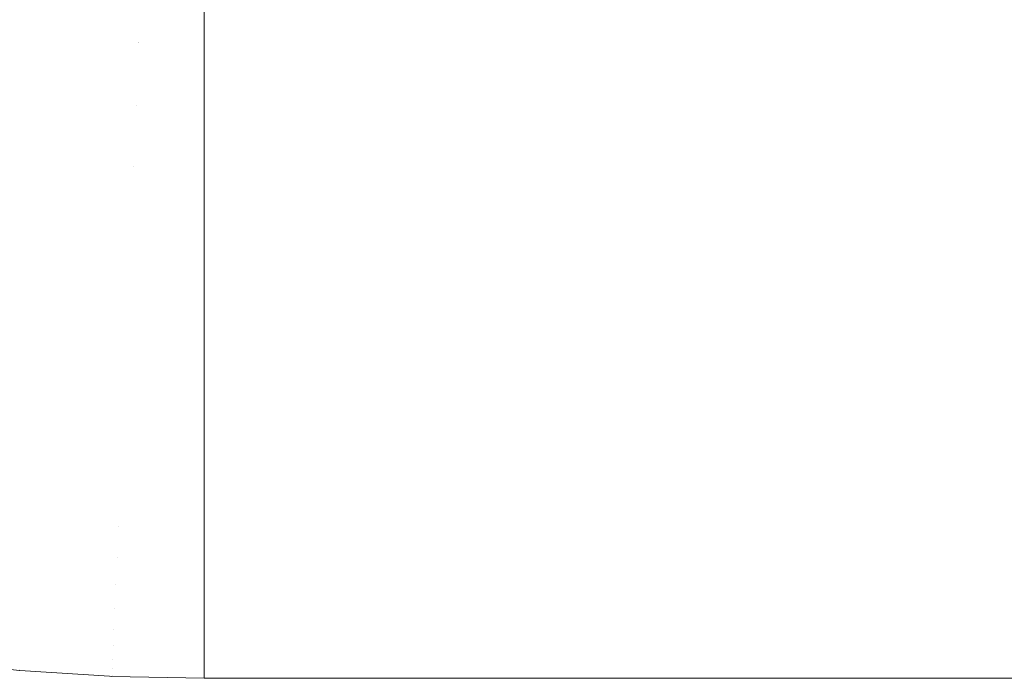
# Model space of a CAD drawing. Header units: centimetres. Extents: x -25.9 to 27.4, y -28.2 to -26.4.
# Tile 10 of 199: x -25.837 to -25.7918, y -28.16 to -28.1297. Entities that reach past the tile are written whole.
import ezdxf

# ---------------------------------------------------------------- set-up
doc = ezdxf.new("R2010")
doc.units = ezdxf.units.CM
doc.header["$LTSCALE"] = 2.54
doc.layers.add('Lucido design-1', color=7, linetype='Continuous')

# ---------------------------------------------------------------- blocks, each defined once
blk = doc.blocks.new('Gruppo-4-1')
at = {"color": 7, "linetype": 'Continuous', "lineweight": 9}
for points, invisible_edges in [([(-25.834569, -28.130585, 539.749452), (-25.837559, -28.130266, 539.749452), (-25.837187, -28.127355, 539.746625), (-25.83432, -28.127661, 539.746625)], 15), ([(-25.83431, -28.127538, 540.493556), (-25.837171, -28.127233, 540.493556), (-25.837557, -28.130251, 540.49063), (-25.834568, -28.13057, 540.49063)], 15), ([(-25.831568, -28.130776, 539.749452), (-25.834569, -28.130585, 539.749452), (-25.83432, -28.127661, 539.746625), (-25.831443, -28.127844, 539.746625)], 15), ([(-25.831438, -28.127721, 540.493556), (-25.83431, -28.127538, 540.493556), (-25.834568, -28.13057, 540.49063), (-25.831567, -28.130761, 540.49063)], 15), ([(-25.831568, -28.130776, 539.749452), (-25.831443, -28.127844, 539.746625), (-25.828561, -28.127905, 539.746625), (-25.828561, -28.130708, 539.749325)], 11), ([(-25.831438, -28.127721, 540.493556), (-25.831567, -28.130761, 540.49063), (-25.828561, -28.130825, 540.49063), (-25.828561, -28.129179, 540.492213)], 11), ([(27.271439, -28.127905, 539.746625), (27.271439, -28.130708, 539.749325), (-25.828561, -28.130708, 539.749325), (-25.828561, -28.127905, 539.746625)], 10), ([(27.271439, -28.130825, 540.49063), (27.271439, -28.129179, 540.492213), (-25.828561, -28.129179, 540.492213), (-25.828561, -28.130825, 540.49063)], 10), ([(-25.834568, -28.13057, 540.49063), (-25.837557, -28.130251, 540.49063), (-25.837928, -28.133142, 540.48758), (-25.834815, -28.133473, 540.48758)], 15), ([(-25.834808, -28.133394, 539.7524), (-25.837918, -28.133063, 539.7524), (-25.837559, -28.130266, 539.749452), (-25.834569, -28.130585, 539.749452)], 15), ([(-25.831567, -28.130761, 540.49063), (-25.834568, -28.13057, 540.49063), (-25.834815, -28.133473, 540.48758), (-25.831691, -28.133672, 540.48758)], 15), ([(-25.831688, -28.133593, 539.7524), (-25.834808, -28.133394, 539.7524), (-25.834569, -28.130585, 539.749452), (-25.831568, -28.130776, 539.749452)], 15), ([(-25.831567, -28.130761, 540.49063), (-25.831691, -28.133672, 540.48758), (-25.828561, -28.133739, 540.48758), (-25.828561, -28.13218, 540.489212)], 11), ([(-25.828561, -28.13366, 539.7524), (-25.831688, -28.133593, 539.7524), (-25.831568, -28.130776, 539.749452), (-25.828561, -28.13084, 539.749452)], 7), ([(-25.828561, -28.130708, 539.749325), (-25.828561, -28.13084, 539.749452), (-25.831568, -28.130776, 539.749452)], 10), ([(-25.828561, -28.13218, 540.489212), (-25.828561, -28.130825, 540.49063), (-25.831567, -28.130761, 540.49063)], 10), ([(-25.828561, -28.13084, 539.749452), (-25.828561, -28.130708, 539.749325), (27.271439, -28.130708, 539.749325), (27.271439, -28.13084, 539.749452)], 10), ([(-25.828561, -28.130825, 540.49063), (-25.828561, -28.13218, 540.489212), (27.271439, -28.13218, 540.489212), (27.271439, -28.130825, 540.49063)], 10), ([(-25.828561, -28.13366, 539.7524), (-25.828561, -28.13084, 539.749452), (27.271439, -28.13084, 539.749452), (27.271439, -28.13366, 539.7524)], 10), ([(27.271439, -28.133739, 540.48758), (27.271439, -28.13218, 540.489212), (-25.828561, -28.13218, 540.489212), (-25.828561, -28.133739, 540.48758)], 10), ([(-25.834815, -28.133473, 540.48758), (-25.837928, -28.133142, 540.48758), (-25.838281, -28.135899, 540.484414), (-25.835051, -28.136243, 540.484414)], 15), ([(-25.835037, -28.136084, 539.755464), (-25.83826, -28.135741, 539.755464), (-25.837918, -28.133063, 539.7524), (-25.834808, -28.133394, 539.7524)], 15), ([(-25.831802, -28.136291, 539.755464), (-25.835037, -28.136084, 539.755464), (-25.834808, -28.133394, 539.7524), (-25.831688, -28.133593, 539.7524)], 15), ([(-25.831691, -28.133672, 540.48758), (-25.834815, -28.133473, 540.48758), (-25.835051, -28.136243, 540.484414), (-25.831809, -28.13645, 540.484414)], 15), ([(-25.831691, -28.133672, 540.48758), (-25.831809, -28.13645, 540.484414), (-25.828561, -28.136519, 540.484414), (-25.828561, -28.135051, 540.486086)], 11), ([(-25.828561, -28.133726, 539.752476), (-25.828561, -28.136359, 539.755464), (-25.831802, -28.136291, 539.755464), (-25.831688, -28.133593, 539.7524)], 14), ([(-25.828561, -28.135051, 540.486086), (-25.828561, -28.133739, 540.48758), (-25.831691, -28.133672, 540.48758)], 10), ([(-25.831688, -28.133593, 539.7524), (-25.828561, -28.13366, 539.7524), (-25.828561, -28.133726, 539.752476)], 9), ([(27.271439, -28.13366, 539.7524), (27.271439, -28.133726, 539.752476), (-25.828561, -28.133726, 539.752476), (-25.828561, -28.13366, 539.7524)], 10), ([(-25.828561, -28.136359, 539.755464), (-25.828561, -28.133726, 539.752476), (27.271439, -28.133726, 539.752476), (27.271439, -28.136359, 539.755464)], 10), ([(-25.828561, -28.133739, 540.48758), (-25.828561, -28.135051, 540.486086), (27.271439, -28.135051, 540.486086), (27.271439, -28.133739, 540.48758)], 10), ([(27.271439, -28.136519, 540.484414), (27.271439, -28.135051, 540.486086), (-25.828561, -28.135051, 540.486086), (-25.828561, -28.136519, 540.484414)], 10), ([(-25.835051, -28.136243, 540.484414), (-25.838281, -28.135899, 540.484414), (-25.838616, -28.138519, 540.481137), (-25.835275, -28.138875, 540.481137)], 15), ([(-25.835255, -28.13865, 539.758638), (-25.838587, -28.138295, 539.758638), (-25.83826, -28.135741, 539.755464), (-25.835037, -28.136084, 539.755464)], 15), ([(-25.831911, -28.138863, 539.758638), (-25.835255, -28.13865, 539.758638), (-25.835037, -28.136084, 539.755464), (-25.831802, -28.136291, 539.755464)], 15), ([(-25.831809, -28.13645, 540.484414), (-25.835051, -28.136243, 540.484414), (-25.835275, -28.138875, 540.481137), (-25.831921, -28.139089, 540.481137)], 15), ([(-25.831809, -28.13645, 540.484414), (-25.831921, -28.139089, 540.481137), (-25.828561, -28.13916, 540.481137), (-25.828561, -28.137786, 540.482842)], 11), ([(-25.828561, -28.136599, 539.755759), (-25.828561, -28.138934, 539.758638), (-25.831911, -28.138863, 539.758638), (-25.831802, -28.136291, 539.755464)], 14), ([(-25.828561, -28.137786, 540.482842), (-25.828561, -28.136519, 540.484414), (-25.831809, -28.13645, 540.484414)], 10), ([(-25.831802, -28.136291, 539.755464), (-25.828561, -28.136359, 539.755464), (-25.828561, -28.136599, 539.755759)], 9), ([(27.271439, -28.136359, 539.755464), (27.271439, -28.136599, 539.755759), (-25.828561, -28.136599, 539.755759), (-25.828561, -28.136359, 539.755464)], 10), ([(-25.828561, -28.136519, 540.484414), (-25.828561, -28.137786, 540.482842), (27.271439, -28.137786, 540.482842), (27.271439, -28.136519, 540.484414)], 10), ([(-25.828561, -28.138934, 539.758638), (-25.828561, -28.136599, 539.755759), (27.271439, -28.136599, 539.755759), (27.271439, -28.138934, 539.758638)], 10), ([(27.271439, -28.13916, 540.481137), (27.271439, -28.137786, 540.482842), (-25.828561, -28.137786, 540.482842), (-25.828561, -28.13916, 540.481137)], 10), ([(-25.835463, -28.141086, 539.761917), (-25.838898, -28.14072, 539.761917), (-25.838587, -28.138295, 539.758638), (-25.835255, -28.13865, 539.758638)], 15), ([(-25.835275, -28.138875, 540.481137), (-25.838616, -28.138519, 540.481137), (-25.838934, -28.140997, 540.477756), (-25.835487, -28.141365, 540.477756)], 15), ([(-25.832015, -28.141306, 539.761917), (-25.835463, -28.141086, 539.761917), (-25.835255, -28.13865, 539.758638), (-25.831911, -28.138863, 539.758638)], 15), ([(-25.831921, -28.139089, 540.481137), (-25.835275, -28.138875, 540.481137), (-25.835487, -28.141365, 540.477756), (-25.832027, -28.141585, 540.477756)], 15), ([(-25.828561, -28.140382, 540.479484), (-25.828561, -28.13916, 540.481137), (-25.831921, -28.139089, 540.481137), (-25.832027, -28.141585, 540.477756)], 14), ([(-25.828561, -28.139326, 539.759164), (-25.828561, -28.141379, 539.761917), (-25.832015, -28.141306, 539.761917), (-25.831911, -28.138863, 539.758638)], 14), ([(-25.831911, -28.138863, 539.758638), (-25.828561, -28.138934, 539.758638), (-25.828561, -28.139326, 539.759164)], 9), ([(27.271439, -28.138934, 539.758638), (27.271439, -28.139326, 539.759164), (-25.828561, -28.139326, 539.759164), (-25.828561, -28.138934, 539.758638)], 10), ([(-25.828561, -28.13916, 540.481137), (-25.828561, -28.140382, 540.479484), (27.271439, -28.140382, 540.479484), (27.271439, -28.13916, 540.481137)], 10), ([(-25.828561, -28.141379, 539.761917), (-25.828561, -28.139326, 539.759164), (27.271439, -28.139326, 539.759164), (27.271439, -28.141379, 539.761917)], 10), ([(-25.832027, -28.141585, 540.477756), (-25.828561, -28.141659, 540.477756), (-25.828561, -28.140382, 540.479484)], 9), ([(27.271439, -28.141659, 540.477756), (27.271439, -28.140382, 540.479484), (-25.828561, -28.140382, 540.479484), (-25.828561, -28.141659, 540.477756)], 10), ([(-25.835487, -28.141365, 540.477756), (-25.838934, -28.140997, 540.477756), (-25.839232, -28.14333, 540.474275), (-25.835686, -28.143708, 540.474275)], 15), ([(-25.835659, -28.143388, 539.765297), (-25.839192, -28.143012, 539.765297), (-25.838898, -28.14072, 539.761917), (-25.835463, -28.141086, 539.761917)], 15), ([(-25.832113, -28.143614, 539.765297), (-25.835659, -28.143388, 539.765297), (-25.835463, -28.141086, 539.761917), (-25.832015, -28.141306, 539.761917)], 15), ([(-25.832027, -28.141585, 540.477756), (-25.835487, -28.141365, 540.477756), (-25.835686, -28.143708, 540.474275), (-25.832127, -28.143935, 540.474275)], 15), ([(-25.828561, -28.141903, 539.762684), (-25.828561, -28.14369, 539.765297), (-25.832113, -28.143614, 539.765297), (-25.832015, -28.141306, 539.761917)], 14), ([(-25.832015, -28.141306, 539.761917), (-25.828561, -28.141379, 539.761917), (-25.828561, -28.141903, 539.762684)], 9), ([(27.271439, -28.141379, 539.761917), (27.271439, -28.141903, 539.762684), (-25.828561, -28.141903, 539.762684), (-25.828561, -28.141379, 539.761917)], 10), ([(-25.828561, -28.142833, 540.476019), (-25.828561, -28.141659, 540.477756), (-25.832027, -28.141585, 540.477756), (-25.832127, -28.143935, 540.474275)], 14), ([(-25.828561, -28.141659, 540.477756), (-25.828561, -28.142833, 540.476019), (27.271439, -28.142833, 540.476019), (27.271439, -28.141659, 540.477756)], 10), ([(-25.828561, -28.14369, 539.765297), (-25.828561, -28.141903, 539.762684), (27.271439, -28.141903, 539.762684), (27.271439, -28.14369, 539.765297)], 10), ([(-25.832127, -28.143935, 540.474275), (-25.828561, -28.144011, 540.474275), (-25.828561, -28.142833, 540.476019)], 9), ([(27.271439, -28.144011, 540.474275), (27.271439, -28.142833, 540.476019), (-25.828561, -28.142833, 540.476019), (-25.828561, -28.144011, 540.474275)], 10), ([(-25.835686, -28.143708, 540.474275), (-25.839232, -28.14333, 540.474275), (-25.839512, -28.145514, 540.470703), (-25.835873, -28.145902, 540.470703)], 15), ([(-25.835843, -28.145553, 539.768772), (-25.839467, -28.145167, 539.768772), (-25.839192, -28.143012, 539.765297), (-25.835659, -28.143388, 539.765297)], 15), ([(-25.832127, -28.143935, 540.474275), (-25.835686, -28.143708, 540.474275), (-25.835873, -28.145902, 540.470703), (-25.83222, -28.146135, 540.470703)], 15), ([(-25.832206, -28.145785, 539.768772), (-25.835843, -28.145553, 539.768772), (-25.835659, -28.143388, 539.765297), (-25.832113, -28.143614, 539.765297)], 15), ([(-25.828561, -28.144324, 539.766313), (-25.828561, -28.145862, 539.768772), (-25.832206, -28.145785, 539.768772), (-25.832113, -28.143614, 539.765297)], 14), ([(-25.832113, -28.143614, 539.765297), (-25.828561, -28.14369, 539.765297), (-25.828561, -28.144324, 539.766313)], 9), ([(27.271439, -28.14369, 539.765297), (27.271439, -28.144324, 539.766313), (-25.828561, -28.144324, 539.766313), (-25.828561, -28.14369, 539.765297)], 10), ([(-25.828561, -28.145134, 540.472453), (-25.828561, -28.144011, 540.474275), (-25.832127, -28.143935, 540.474275), (-25.83222, -28.146135, 540.470703)], 14), ([(-25.828561, -28.144011, 540.474275), (-25.828561, -28.145134, 540.472453), (27.271439, -28.145134, 540.472453), (27.271439, -28.144011, 540.474275)], 10), ([(-25.828561, -28.145862, 539.768772), (-25.828561, -28.144324, 539.766313), (27.271439, -28.144324, 539.766313), (27.271439, -28.145862, 539.768772)], 10), ([(-25.836015, -28.147575, 539.772337), (-25.839725, -28.14718, 539.772337), (-25.839467, -28.145167, 539.768772), (-25.835843, -28.145553, 539.768772)], 15), ([(-25.83222, -28.146135, 540.470703), (-25.828561, -28.146212, 540.470703), (-25.828561, -28.145134, 540.472453)], 9), ([(27.271439, -28.146212, 540.470703), (27.271439, -28.145134, 540.472453), (-25.828561, -28.145134, 540.472453), (-25.828561, -28.146212, 540.470703)], 10), ([(-25.835873, -28.145902, 540.470703), (-25.839512, -28.145514, 540.470703), (-25.839772, -28.147546, 540.467045), (-25.836046, -28.147943, 540.467045)], 15), ([(-25.832292, -28.147813, 539.772337), (-25.836015, -28.147575, 539.772337), (-25.835843, -28.145553, 539.768772), (-25.832206, -28.145785, 539.768772)], 15), ([(-25.83222, -28.146135, 540.470703), (-25.835873, -28.145902, 540.470703), (-25.836046, -28.147943, 540.467045), (-25.832307, -28.148181, 540.467045)], 15), ([(-25.828561, -28.146586, 539.770043), (-25.828561, -28.147892, 539.772337), (-25.832292, -28.147813, 539.772337), (-25.832206, -28.145785, 539.768772)], 14), ([(-25.832206, -28.145785, 539.768772), (-25.828561, -28.145862, 539.768772), (-25.828561, -28.146586, 539.770043)], 9), ([(27.271439, -28.145862, 539.768772), (27.271439, -28.146586, 539.770043), (-25.828561, -28.146586, 539.770043), (-25.828561, -28.145862, 539.768772)], 10), ([(-25.828561, -28.147282, 540.468792), (-25.828561, -28.146212, 540.470703), (-25.83222, -28.146135, 540.470703), (-25.832307, -28.148181, 540.467045)], 14), ([(-25.828561, -28.146212, 540.470703), (-25.828561, -28.147282, 540.468792), (27.271439, -28.147282, 540.468792), (27.271439, -28.146212, 540.470703)], 10), ([(-25.828561, -28.147892, 539.772337), (-25.828561, -28.146586, 539.770043), (27.271439, -28.146586, 539.770043), (27.271439, -28.147892, 539.772337)], 10), ([(-25.836175, -28.149452, 539.775984), (-25.839965, -28.149049, 539.775984), (-25.839725, -28.14718, 539.772337), (-25.836015, -28.147575, 539.772337)], 15), ([(-25.832307, -28.148181, 540.467045), (-25.828561, -28.148261, 540.467045), (-25.828561, -28.147282, 540.468792)], 9), ([(27.271439, -28.148261, 540.467045), (27.271439, -28.147282, 540.468792), (-25.828561, -28.147282, 540.468792), (-25.828561, -28.148261, 540.467045)], 10), ([(-25.836046, -28.147943, 540.467045), (-25.839772, -28.147546, 540.467045), (-25.840012, -28.149421, 540.463308), (-25.836207, -28.149827, 540.463308)], 15), ([(-25.832372, -28.149695, 539.775984), (-25.836175, -28.149452, 539.775984), (-25.836015, -28.147575, 539.772337), (-25.832292, -28.147813, 539.772337)], 15), ([(-25.828561, -28.148683, 539.773868), (-25.828561, -28.149776, 539.775984), (-25.832372, -28.149695, 539.775984), (-25.832292, -28.147813, 539.772337)], 14), ([(-25.832292, -28.147813, 539.772337), (-25.828561, -28.147892, 539.772337), (-25.828561, -28.148683, 539.773868)], 9), ([(27.271439, -28.147892, 539.772337), (27.271439, -28.148683, 539.773868), (-25.828561, -28.148683, 539.773868), (-25.828561, -28.147892, 539.772337)], 10), ([(-25.832307, -28.148181, 540.467045), (-25.836046, -28.147943, 540.467045), (-25.836207, -28.149827, 540.463308), (-25.832388, -28.15007, 540.463308)], 15), ([(-25.828561, -28.149273, 540.465044), (-25.828561, -28.148261, 540.467045), (-25.832307, -28.148181, 540.467045), (-25.832388, -28.15007, 540.463308)], 14), ([(-25.828561, -28.148261, 540.467045), (-25.828561, -28.149273, 540.465044), (27.271439, -28.149273, 540.465044), (27.271439, -28.148261, 540.467045)], 10), ([(-25.828561, -28.149776, 539.775984), (-25.828561, -28.148683, 539.773868), (27.271439, -28.148683, 539.773868), (27.271439, -28.149776, 539.775984)], 10), ([(-25.836322, -28.15118, 539.77971), (-25.840185, -28.150768, 539.77971), (-25.839965, -28.149049, 539.775984), (-25.836175, -28.149452, 539.775984)], 15), ([(-25.836207, -28.149827, 540.463308), (-25.840012, -28.149421, 540.463308), (-25.840232, -28.151139, 540.459498), (-25.836354, -28.151552, 540.459498)], 15), ([(-25.832445, -28.151427, 539.77971), (-25.836322, -28.15118, 539.77971), (-25.836175, -28.149452, 539.775984), (-25.832372, -28.149695, 539.775984)], 15), ([(-25.828561, -28.150612, 539.77778), (-25.828561, -28.15151, 539.77971), (-25.832445, -28.151427, 539.77971), (-25.832372, -28.149695, 539.775984)], 14), ([(-25.832388, -28.15007, 540.463308), (-25.828561, -28.150152, 540.463308), (-25.828561, -28.149273, 540.465044)], 9), ([(-25.832372, -28.149695, 539.775984), (-25.828561, -28.149776, 539.775984), (-25.828561, -28.150612, 539.77778)], 9), ([(27.271439, -28.150152, 540.463308), (27.271439, -28.149273, 540.465044), (-25.828561, -28.149273, 540.465044), (-25.828561, -28.150152, 540.463308)], 10), ([(-25.832388, -28.15007, 540.463308), (-25.836207, -28.149827, 540.463308), (-25.836354, -28.151552, 540.459498), (-25.832461, -28.1518, 540.459498)], 15), ([(-25.828561, -28.151103, 540.461215), (-25.828561, -28.150152, 540.463308), (-25.832388, -28.15007, 540.463308), (-25.832461, -28.1518, 540.459498)], 14), ([(27.271439, -28.149776, 539.775984), (27.271439, -28.150612, 539.77778), (-25.828561, -28.150612, 539.77778), (-25.828561, -28.149776, 539.775984)], 10), ([(-25.828561, -28.150152, 540.463308), (-25.828561, -28.151103, 540.461215), (27.271439, -28.151103, 540.461215), (27.271439, -28.150152, 540.463308)], 10), ([(-25.828561, -28.15151, 539.77971), (-25.828561, -28.150612, 539.77778), (27.271439, -28.150612, 539.77778), (27.271439, -28.15151, 539.77971)], 10), ([(-25.836456, -28.152755, 539.783506), (-25.840386, -28.152336, 539.783506), (-25.840185, -28.150768, 539.77971), (-25.836322, -28.15118, 539.77971)], 15), ([(-25.836354, -28.151552, 540.459498), (-25.840232, -28.151139, 540.459498), (-25.840432, -28.152695, 540.455624), (-25.836487, -28.153116, 540.455624)], 15), ([(-25.832512, -28.153006, 539.783506), (-25.836456, -28.152755, 539.783506), (-25.836322, -28.15118, 539.77971), (-25.832445, -28.151427, 539.77971)], 15), ([(-25.832512, -28.153006, 539.783506), (-25.832445, -28.151427, 539.77971), (-25.828561, -28.15151, 539.77971), (-25.828561, -28.152369, 539.781773)], 11), ([(-25.832461, -28.1518, 540.459498), (-25.828561, -28.151883, 540.459498), (-25.828561, -28.151103, 540.461215)], 9), ([(27.271439, -28.151883, 540.459498), (27.271439, -28.151103, 540.461215), (-25.828561, -28.151103, 540.461215), (-25.828561, -28.151883, 540.459498)], 10), ([(27.271439, -28.15151, 539.77971), (27.271439, -28.152369, 539.781773), (-25.828561, -28.152369, 539.781773), (-25.828561, -28.15151, 539.77971)], 10), ([(-25.832461, -28.1518, 540.459498), (-25.836354, -28.151552, 540.459498), (-25.836487, -28.153116, 540.455624), (-25.832528, -28.153368, 540.455624)], 15), ([(-25.828561, -28.152769, 540.457311), (-25.828561, -28.151883, 540.459498), (-25.832461, -28.1518, 540.459498), (-25.832528, -28.153368, 540.455624)], 14), ([(-25.828561, -28.151883, 540.459498), (-25.828561, -28.152769, 540.457311), (27.271439, -28.152769, 540.457311), (27.271439, -28.151883, 540.459498)], 10), ([(-25.836577, -28.154174, 539.787368), (-25.840566, -28.153749, 539.787368), (-25.840386, -28.152336, 539.783506), (-25.836456, -28.152755, 539.783506)], 15), ([(-25.828561, -28.152369, 539.781773), (-25.828561, -28.15309, 539.783506), (-25.832512, -28.153006, 539.783506)], 10), ([(-25.828561, -28.15309, 539.783506), (-25.828561, -28.152369, 539.781773), (27.271439, -28.152369, 539.781773), (27.271439, -28.15309, 539.783506)], 10), ([(-25.836487, -28.153116, 540.455624), (-25.840432, -28.152695, 540.455624), (-25.84061, -28.154089, 540.45169), (-25.836606, -28.154515, 540.45169)], 15), ([(-25.832573, -28.154429, 539.787368), (-25.836577, -28.154174, 539.787368), (-25.836456, -28.152755, 539.783506), (-25.832512, -28.153006, 539.783506)], 15), ([(-25.832528, -28.153368, 540.455624), (-25.828561, -28.153452, 540.455624), (-25.828561, -28.152769, 540.457311)], 9), ([(27.271439, -28.153452, 540.455624), (27.271439, -28.152769, 540.457311), (-25.828561, -28.152769, 540.457311), (-25.828561, -28.153452, 540.455624)], 10), ([(-25.832528, -28.153368, 540.455624), (-25.836487, -28.153116, 540.455624), (-25.836606, -28.154515, 540.45169), (-25.832587, -28.154772, 540.45169)], 15), ([(-25.832573, -28.154429, 539.787368), (-25.832512, -28.153006, 539.783506), (-25.828561, -28.15309, 539.783506), (-25.828561, -28.15395, 539.785838)], 11), ([(27.271439, -28.15309, 539.783506), (27.271439, -28.15395, 539.785838), (-25.828561, -28.15395, 539.785838), (-25.828561, -28.15309, 539.783506)], 10), ([(-25.836684, -28.155435, 539.791289), (-25.840727, -28.155004, 539.791289), (-25.840566, -28.153749, 539.787368), (-25.836577, -28.154174, 539.787368)], 15), ([(-25.828561, -28.154268, 540.45334), (-25.828561, -28.153452, 540.455624), (-25.832528, -28.153368, 540.455624), (-25.832587, -28.154772, 540.45169)], 14), ([(-25.828561, -28.153452, 540.455624), (-25.828561, -28.154268, 540.45334), (27.271439, -28.154268, 540.45334), (27.271439, -28.153452, 540.455624)], 10), ([(-25.836606, -28.154515, 540.45169), (-25.84061, -28.154089, 540.45169), (-25.840767, -28.155317, 540.447705), (-25.836711, -28.155749, 540.447705)], 15), ([(-25.832626, -28.155693, 539.791289), (-25.836684, -28.155435, 539.791289), (-25.836577, -28.154174, 539.787368), (-25.832573, -28.154429, 539.787368)], 15), ([(-25.828561, -28.15395, 539.785838), (-25.828561, -28.154514, 539.787368), (-25.832573, -28.154429, 539.787368)], 10), ([(-25.828561, -28.154514, 539.787368), (-25.828561, -28.15395, 539.785838), (27.271439, -28.15395, 539.785838), (27.271439, -28.154514, 539.787368)], 10), ([(-25.832587, -28.154772, 540.45169), (-25.836606, -28.154515, 540.45169), (-25.836711, -28.155749, 540.447705), (-25.83264, -28.156009, 540.447705)], 15), ([(-25.832626, -28.155693, 539.791289), (-25.832573, -28.154429, 539.787368), (-25.828561, -28.154514, 539.787368), (-25.828561, -28.155354, 539.789969)], 11), ([(-25.832587, -28.154772, 540.45169), (-25.828561, -28.154857, 540.45169), (-25.828561, -28.154268, 540.45334)], 9), ([(27.271439, -28.154857, 540.45169), (27.271439, -28.154268, 540.45334), (-25.828561, -28.154268, 540.45334), (-25.828561, -28.154857, 540.45169)], 10), ([(27.271439, -28.154514, 539.787368), (27.271439, -28.155354, 539.789969), (-25.828561, -28.155354, 539.789969), (-25.828561, -28.154514, 539.787368)], 10), ([(-25.836778, -28.156534, 539.795262), (-25.840867, -28.156099, 539.795262), (-25.840727, -28.155004, 539.791289), (-25.836684, -28.155435, 539.791289)], 15), ([(-25.828561, -28.155597, 540.449309), (-25.828561, -28.154857, 540.45169), (-25.832587, -28.154772, 540.45169), (-25.83264, -28.156009, 540.447705)], 14), ([(-25.828561, -28.154857, 540.45169), (-25.828561, -28.155597, 540.449309), (27.271439, -28.155597, 540.449309), (27.271439, -28.154857, 540.45169)], 10), ([(-25.836711, -28.155749, 540.447705), (-25.840767, -28.155317, 540.447705), (-25.840903, -28.156378, 540.443675), (-25.836802, -28.156815, 540.443675)], 15), ([(-25.832673, -28.156796, 539.795262), (-25.836778, -28.156534, 539.795262), (-25.836684, -28.155435, 539.791289), (-25.832626, -28.155693, 539.791289)], 15), ([(-25.828561, -28.155354, 539.789969), (-25.828561, -28.15578, 539.791289), (-25.832626, -28.155693, 539.791289)], 10), ([(-25.828561, -28.15578, 539.791289), (-25.828561, -28.155354, 539.789969), (27.271439, -28.155354, 539.789969), (27.271439, -28.15578, 539.791289)], 10), ([(-25.83264, -28.156009, 540.447705), (-25.836711, -28.155749, 540.447705), (-25.836802, -28.156815, 540.443675), (-25.832685, -28.157078, 540.443675)], 15), ([(-25.828561, -28.156753, 540.445226), (-25.828561, -28.156095, 540.447705), (-25.83264, -28.156009, 540.447705), (-25.832685, -28.157078, 540.443675)], 14), ([(-25.832673, -28.156796, 539.795262), (-25.832626, -28.155693, 539.791289), (-25.828561, -28.15578, 539.791289), (-25.828561, -28.156576, 539.794156)], 11), ([(-25.83264, -28.156009, 540.447705), (-25.828561, -28.156095, 540.447705), (-25.828561, -28.155597, 540.449309)], 9), ([(27.271439, -28.156095, 540.447705), (27.271439, -28.155597, 540.449309), (-25.828561, -28.155597, 540.449309), (-25.828561, -28.156095, 540.447705)], 10), ([(27.271439, -28.15578, 539.791289), (27.271439, -28.156576, 539.794156), (-25.828561, -28.156576, 539.794156), (-25.828561, -28.15578, 539.791289)], 10), ([(-25.836802, -28.156815, 540.443675), (-25.840903, -28.156378, 540.443675), (-25.841017, -28.157271, 540.439608), (-25.836878, -28.157712, 540.439608)], 15), ([(-25.836857, -28.15747, 539.79928), (-25.840987, -28.15703, 539.79928), (-25.840867, -28.156099, 539.795262), (-25.836778, -28.156534, 539.795262)], 15), ([(-25.828561, -28.156095, 540.447705), (-25.828561, -28.156753, 540.445226), (27.271439, -28.156753, 540.445226), (27.271439, -28.156095, 540.447705)], 10), ([(-25.832685, -28.157078, 540.443675), (-25.836802, -28.156815, 540.443675), (-25.836878, -28.157712, 540.439608), (-25.832723, -28.157977, 540.439608)], 15), ([(-25.832713, -28.157735, 539.79928), (-25.836857, -28.15747, 539.79928), (-25.836778, -28.156534, 539.795262), (-25.832673, -28.156796, 539.795262)], 15), ([(-25.832713, -28.157735, 539.79928), (-25.832673, -28.156796, 539.795262), (-25.828561, -28.156883, 539.795262), (-25.828561, -28.157615, 539.798393)], 11), ([(-25.832685, -28.157078, 540.443675), (-25.828561, -28.157165, 540.443675), (-25.828561, -28.156753, 540.445226)], 9), ([(-25.828561, -28.156576, 539.794156), (-25.828561, -28.156883, 539.795262), (-25.832673, -28.156796, 539.795262)], 10), ([(-25.828561, -28.156883, 539.795262), (-25.828561, -28.156576, 539.794156), (27.271439, -28.156576, 539.794156), (27.271439, -28.156883, 539.795262)], 10), ([(27.271439, -28.157165, 540.443675), (27.271439, -28.156753, 540.445226), (-25.828561, -28.156753, 540.445226), (-25.828561, -28.157165, 540.443675)], 10), ([(27.271439, -28.156883, 539.795262), (27.271439, -28.157615, 539.798393), (-25.828561, -28.157615, 539.798393), (-25.828561, -28.156883, 539.795262)], 10), ([(-25.836878, -28.157712, 540.439608), (-25.841017, -28.157271, 540.439608), (-25.84111, -28.157995, 540.435511), (-25.83694, -28.158439, 540.435511)], 15), ([(-25.836923, -28.158241, 539.803337), (-25.841085, -28.157798, 539.803337), (-25.840987, -28.15703, 539.79928), (-25.836857, -28.15747, 539.79928)], 15), ([(-25.828561, -28.157736, 540.441097), (-25.828561, -28.157165, 540.443675), (-25.832685, -28.157078, 540.443675), (-25.832723, -28.157977, 540.439608)], 14), ([(-25.828561, -28.157165, 540.443675), (-25.828561, -28.157736, 540.441097), (27.271439, -28.157736, 540.441097), (27.271439, -28.157165, 540.443675)], 10), ([(-25.836974, -28.158845, 539.807427), (-25.841162, -28.158399, 539.807427), (-25.841085, -28.157798, 539.803337), (-25.836923, -28.158241, 539.803337)], 15), ([(-25.832723, -28.157977, 540.439608), (-25.836878, -28.157712, 540.439608), (-25.83694, -28.158439, 540.435511), (-25.832754, -28.158706, 540.435511)], 15), ([(-25.832746, -28.158508, 539.803337), (-25.836923, -28.158241, 539.803337), (-25.836857, -28.15747, 539.79928), (-25.832713, -28.157735, 539.79928)], 15), ([(-25.832746, -28.158508, 539.803337), (-25.832713, -28.157735, 539.79928), (-25.828561, -28.157823, 539.79928), (-25.828561, -28.158469, 539.802671)], 11), ([(-25.832723, -28.157977, 540.439608), (-25.828561, -28.158065, 540.439608), (-25.828561, -28.157736, 540.441097)], 9), ([(-25.828561, -28.157615, 539.798393), (-25.828561, -28.157823, 539.79928), (-25.832713, -28.157735, 539.79928)], 10), ([(-25.828561, -28.157823, 539.79928), (-25.828561, -28.157615, 539.798393), (27.271439, -28.157615, 539.798393), (27.271439, -28.157823, 539.79928)], 10), ([(27.271439, -28.158065, 540.439608), (27.271439, -28.157736, 540.441097), (-25.828561, -28.157736, 540.441097), (-25.828561, -28.158065, 540.439608)], 10), ([(27.271439, -28.157823, 539.79928), (27.271439, -28.158469, 539.802671), (-25.828561, -28.158469, 539.802671), (-25.828561, -28.157823, 539.79928)], 10), ([(-25.83694, -28.158439, 540.435511), (-25.84111, -28.157995, 540.435511), (-25.841181, -28.158548, 540.43139), (-25.836987, -28.158995, 540.43139)], 15), ([(-25.832772, -28.159113, 539.807427), (-25.836974, -28.158845, 539.807427), (-25.836923, -28.158241, 539.803337), (-25.832746, -28.158508, 539.803337)], 15), ([(-25.828561, -28.158542, 540.43693), (-25.828561, -28.158065, 540.439608), (-25.832723, -28.157977, 540.439608), (-25.832754, -28.158706, 540.435511)], 14), ([(-25.828561, -28.158065, 540.439608), (-25.828561, -28.158542, 540.43693), (27.271439, -28.158542, 540.43693), (27.271439, -28.158065, 540.439608)], 10), ([(-25.836987, -28.158995, 540.43139), (-25.841181, -28.158548, 540.43139), (-25.84123, -28.158931, 540.427254), (-25.83702, -28.15938, 540.427254)], 15), ([(-25.837011, -28.15928, 539.811541), (-25.841217, -28.158832, 539.811541), (-25.841162, -28.158399, 539.807427), (-25.836974, -28.158845, 539.807427)], 15), ([(-25.832754, -28.158706, 540.435511), (-25.83694, -28.158439, 540.435511), (-25.836987, -28.158995, 540.43139), (-25.832778, -28.159263, 540.43139)], 15), ([(-25.828561, -28.159171, 540.432733), (-25.828561, -28.158795, 540.435511), (-25.832754, -28.158706, 540.435511), (-25.832778, -28.159263, 540.43139)], 14), ([(-25.832772, -28.159113, 539.807427), (-25.832746, -28.158508, 539.803337), (-25.828561, -28.158596, 539.803337), (-25.828561, -28.159136, 539.806982)], 11), ([(-25.832754, -28.158706, 540.435511), (-25.828561, -28.158795, 540.435511), (-25.828561, -28.158542, 540.43693)], 9), ([(-25.828561, -28.158469, 539.802671), (-25.828561, -28.158596, 539.803337), (-25.832746, -28.158508, 539.803337)], 10), ([(-25.828561, -28.158596, 539.803337), (-25.828561, -28.158469, 539.802671), (27.271439, -28.158469, 539.802671), (27.271439, -28.158596, 539.803337)], 10), ([(27.271439, -28.158795, 540.435511), (27.271439, -28.158542, 540.43693), (-25.828561, -28.158542, 540.43693), (-25.828561, -28.158795, 540.435511)], 10), ([(27.271439, -28.158596, 539.803337), (27.271439, -28.159136, 539.806982), (-25.828561, -28.159136, 539.806982), (-25.828561, -28.158596, 539.803337)], 10), ([(-25.83702, -28.15938, 540.427254), (-25.84123, -28.158931, 540.427254), (-25.841257, -28.159143, 540.423108), (-25.837038, -28.159593, 540.423108)], 15), ([(-25.841168, -28.1592, 540.420033), (-25.837054, -28.159638, 540.420033), (-25.837038, -28.159593, 540.423108), (-25.841257, -28.159143, 540.423108)], 14), ([(-25.837034, -28.159545, 539.815674), (-25.841251, -28.159096, 539.815674), (-25.841217, -28.158832, 539.811541), (-25.837011, -28.15928, 539.811541)], 15), ([(-25.841251, -28.159096, 539.815674), (-25.837034, -28.159545, 539.815674), (-25.837042, -28.15964, 539.820033), (-25.837054, -28.159638, 539.820033)], 11), ([(-25.832778, -28.159263, 540.43139), (-25.836987, -28.158995, 540.43139), (-25.83702, -28.15938, 540.427254), (-25.832794, -28.159649, 540.427254)], 15), ([(-25.83279, -28.159549, 539.811541), (-25.837011, -28.15928, 539.811541), (-25.836974, -28.158845, 539.807427), (-25.832772, -28.159113, 539.807427)], 15), ([(-25.83279, -28.159549, 539.811541), (-25.832772, -28.159113, 539.807427), (-25.828561, -28.159202, 539.807427), (-25.828561, -28.159615, 539.811318)], 11), ([(-25.832778, -28.159263, 540.43139), (-25.828561, -28.159353, 540.43139), (-25.828561, -28.159171, 540.432733)], 9), ([(-25.828561, -28.159136, 539.806982), (-25.828561, -28.159202, 539.807427), (-25.832772, -28.159113, 539.807427)], 10), ([(-25.828561, -28.158795, 540.435511), (-25.828561, -28.159171, 540.432733), (27.271439, -28.159171, 540.432733), (27.271439, -28.158795, 540.435511)], 10), ([(-25.828561, -28.159202, 539.807427), (-25.828561, -28.159136, 539.806982), (27.271439, -28.159136, 539.806982), (27.271439, -28.159202, 539.807427)], 10), ([(27.271439, -28.159353, 540.43139), (27.271439, -28.159171, 540.432733), (-25.828561, -28.159171, 540.432733), (-25.828561, -28.159353, 540.43139)], 10), ([(27.271439, -28.159202, 539.807427), (27.271439, -28.159615, 539.811318), (-25.828561, -28.159615, 539.811318), (-25.828561, -28.159202, 539.807427)], 10), ([(-25.837054, -28.159638, 540.420033), (-25.837042, -28.15964, 540.420033), (-25.837038, -28.159593, 540.423108)], 10), ([(-25.837042, -28.15964, 540.420033), (-25.837054, -28.159638, 540.420033), (-25.837054, -28.159638, 539.820033), (-25.837042, -28.15964, 539.820033)], 10), ([(-25.832921, -28.159903, 539.820033), (-25.837042, -28.15964, 539.820033), (-25.837034, -28.159545, 539.815674), (-25.832802, -28.159815, 539.815674)], 14), ([(-25.832804, -28.159863, 540.423108), (-25.837038, -28.159593, 540.423108), (-25.837042, -28.15964, 540.420033), (-25.832921, -28.159903, 540.420033)], 11), ([(-25.837042, -28.15964, 539.820033), (-25.832921, -28.159903, 539.820033), (-25.832921, -28.159903, 540.420033), (-25.837042, -28.15964, 540.420033)], 10), ([(-25.832794, -28.159649, 540.427254), (-25.83702, -28.15938, 540.427254), (-25.837038, -28.159593, 540.423108), (-25.832804, -28.159863, 540.423108)], 15), ([(-25.832802, -28.159815, 539.815674), (-25.837034, -28.159545, 539.815674), (-25.837011, -28.15928, 539.811541), (-25.83279, -28.159549, 539.811541)], 15), ([(-25.828561, -28.159892, 540.424277), (-25.828561, -28.159739, 540.427254), (-25.832794, -28.159649, 540.427254), (-25.832804, -28.159863, 540.423108)], 14), ([(-25.828561, -28.159905, 539.815674), (-25.832802, -28.159815, 539.815674), (-25.83279, -28.159549, 539.811541), (-25.828561, -28.159639, 539.811541)], 7), ([(-25.828561, -28.159622, 540.428512), (-25.828561, -28.159353, 540.43139), (-25.832778, -28.159263, 540.43139), (-25.832794, -28.159649, 540.427254)], 14), ([(-25.832794, -28.159649, 540.427254), (-25.828561, -28.159739, 540.427254), (-25.828561, -28.159622, 540.428512)], 9), ([(-25.828561, -28.159615, 539.811318), (-25.828561, -28.159639, 539.811541), (-25.83279, -28.159549, 539.811541)], 10), ([(-25.828561, -28.159353, 540.43139), (-25.828561, -28.159622, 540.428512), (27.271439, -28.159622, 540.428512), (27.271439, -28.159353, 540.43139)], 10), ([(-25.828561, -28.159639, 539.811541), (-25.828561, -28.159615, 539.811318), (27.271439, -28.159615, 539.811318), (27.271439, -28.159639, 539.811541)], 10), ([(27.271439, -28.159739, 540.427254), (27.271439, -28.159622, 540.428512), (-25.828561, -28.159622, 540.428512), (-25.828561, -28.159739, 540.427254)], 10), ([(27.271439, -28.159639, 539.811541), (27.271439, -28.159905, 539.815671), (-25.828561, -28.159905, 539.815671), (-25.828561, -28.159639, 539.811541)], 10), ([(-25.832802, -28.159815, 539.815674), (-25.832806, -28.15991, 539.820033), (-25.832921, -28.159903, 539.820033)], 9), ([(-25.832921, -28.159903, 540.420033), (-25.832806, -28.15991, 540.420033), (-25.832804, -28.159863, 540.423108)], 10), ([(-25.832806, -28.15991, 540.420033), (-25.832921, -28.159903, 540.420033), (-25.832921, -28.159903, 539.820033), (-25.832806, -28.15991, 539.820033)], 10), ([(-25.828561, -28.16, 539.820033), (-25.832806, -28.15991, 539.820033), (-25.832802, -28.159815, 539.815674), (-25.828561, -28.159905, 539.815674)], 6), ([(-25.828561, -28.159953, 540.423108), (-25.832804, -28.159863, 540.423108), (-25.832806, -28.15991, 540.420033), (-25.828561, -28.16, 540.420033)], 3), ([(-25.832806, -28.15991, 539.820033), (-25.828561, -28.16, 539.820033), (-25.828561, -28.16, 540.420033), (-25.832806, -28.15991, 540.420033)], 8), ([(-25.832804, -28.159863, 540.423108), (-25.828561, -28.159953, 540.423108), (-25.828561, -28.159892, 540.424277)], 9), ([(-25.828561, -28.159739, 540.427254), (-25.828561, -28.159892, 540.424277), (27.271439, -28.159892, 540.424277), (27.271439, -28.159739, 540.427254)], 10), ([(27.271439, -28.159953, 540.423108), (27.271439, -28.159892, 540.424277), (-25.828561, -28.159892, 540.424277), (-25.828561, -28.159953, 540.423108)], 10), ([(27.271439, -28.16, 539.820033), (-25.828561, -28.16, 539.820033), (-25.828561, -28.159905, 539.815671), (27.271439, -28.159905, 539.815671)], 4), ([(-25.828561, -28.159953, 540.423108), (-25.828561, -28.16, 540.420033), (27.271439, -28.16, 540.420033), (27.271439, -28.159953, 540.423108)], 8)]:
    blk.add_3dface(points, dxfattribs=dict(at, invisible_edges=invisible_edges))
blk.add_3dface([(-25.828561, -28.16, 540.420033), (-25.828561, -28.16, 539.820033), (27.271439, -28.16, 539.820033), (27.271439, -28.16, 540.420033)], dxfattribs=at)

msp = doc.modelspace()

# ---------------------------------------------------------------- block references
at = {"layer": 'Lucido design-1', "color": 7}
msp.add_blockref('Gruppo-4-1', (0, 0), dxfattribs=at)

doc.saveas('drawing.dxf')
